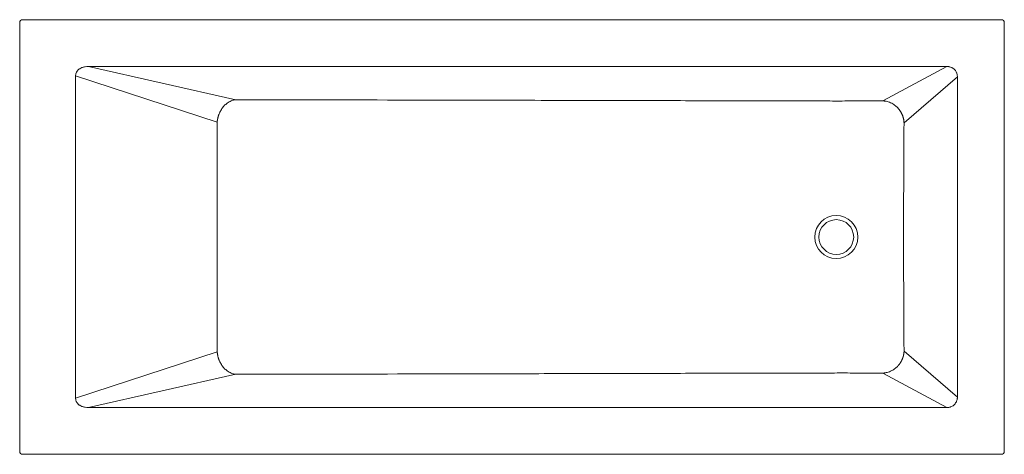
# Model space of a CAD drawing. Header units: millimetres. Extents: x 4575.36 to 4577.06, y 1905.26 to 1906.01.
import ezdxf

# ---------------------------------------------------------------- set-up
doc = ezdxf.new("R2010")
doc.units = ezdxf.units.MM
doc.linetypes.add('SLD-Solid', pattern=[0])
doc.layers.add('SANINDUSA', color=3, linetype='Continuous')

msp = doc.modelspace()

# ---------------------------------------------------------------- linework, layer by layer
at = {"layer": 'SANINDUSA', "linetype": 'SLD-Solid', "lineweight": 15}
for p, q in [((4577.0381, 1906.0122), (4575.3918, 1906.0122)), ((4575.3642, 1905.9898), (4575.3642, 1905.2845)), ((4577.0644, 1905.2884), (4577.0644, 1905.9859)), ((4576.965, 1905.9315), (4575.4828, 1905.9315)), ((4575.7372, 1905.8742), (4575.4828, 1905.9315)), ((4576.965, 1905.9315), (4576.8544, 1905.8721)), ((4575.4608, 1905.9151), (4575.4608, 1905.3592)), ((4575.7052, 1905.8355), (4575.4608, 1905.9151)), ((4576.8913, 1905.8344), (4576.9834, 1905.9137)), ((4576.9834, 1905.3606), (4576.9834, 1905.9137)), ((4575.7052, 1905.4388), (4575.4608, 1905.3592)), ((4576.8913, 1905.4399), (4576.9834, 1905.3606)), ((4575.7372, 1905.4001), (4575.4828, 1905.3428)), ((4576.8544, 1905.4022), (4576.965, 1905.3428)), ((4575.4828, 1905.3428), (4576.965, 1905.3428)), ((4575.3918, 1905.2621), (4577.0381, 1905.2621))]:
    msp.add_line(p, q, dxfattribs=at)
for radius in [0.0371, 0.03]:
    msp.add_circle((4576.7743, 1905.6371), radius, dxfattribs=at)
for centre, start, end in [((4575.3692, 1906.0072), 90.0204, 179.9796), ((4577.0594, 1906.0072), 0.0204, 89.9796), ((4575.3692, 1905.2671), 180.0204, 269.9796), ((4577.0594, 1905.2671), 270.0204, 359.9796)]:
    msp.add_arc(centre, 0.005, start, end, dxfattribs=at)
for points in [[(4575.3642, 1906.0072), (4575.3642, 1906.0014), (4575.3642, 1905.9956), (4575.3642, 1905.9898)], [(4575.3918, 1906.0122), (4575.3843, 1906.0122), (4575.3768, 1906.0122), (4575.3692, 1906.0122)], [(4577.0594, 1906.0122), (4577.0523, 1906.0122), (4577.0452, 1906.0122), (4577.0381, 1906.0122)], [(4577.0644, 1905.9859), (4577.0644, 1905.993), (4577.0644, 1906.0001), (4577.0644, 1906.0072)], [(4575.4775, 1905.9311), (4575.4792, 1905.9314), (4575.481, 1905.9315), (4575.4828, 1905.9315)], [(4576.965, 1905.9315), (4576.9655, 1905.9315), (4576.9661, 1905.9314), (4576.9667, 1905.9314)], [(4575.4608, 1905.9151), (4575.4608, 1905.9153), (4575.4608, 1905.9156), (4575.4608, 1905.9159)], [(4576.9834, 1905.3606), (4576.9834, 1905.3603), (4576.9834, 1905.3601), (4576.9834, 1905.3598)], [(4575.4828, 1905.3428), (4575.481, 1905.3428), (4575.4792, 1905.3429), (4575.4775, 1905.3432)], [(4576.9667, 1905.3429), (4576.9661, 1905.3429), (4576.9655, 1905.3428), (4576.965, 1905.3428)], [(4575.3642, 1905.2845), (4575.3642, 1905.2787), (4575.3642, 1905.2729), (4575.3642, 1905.2671)], [(4577.0644, 1905.2671), (4577.0644, 1905.2742), (4577.0644, 1905.2813), (4577.0644, 1905.2884)], [(4575.3692, 1905.2621), (4575.3768, 1905.2621), (4575.3843, 1905.2621), (4575.3918, 1905.2621)], [(4577.0381, 1905.2621), (4577.0452, 1905.2621), (4577.0523, 1905.2621), (4577.0594, 1905.2621)]]:
    msp.add_open_spline(points, degree=3, dxfattribs=at)
for points, knots in [([(4575.4608, 1905.9159), (4575.4608, 1905.9164), (4575.4608, 1905.9169), (4575.461, 1905.9179), (4575.4611, 1905.9184), (4575.4614, 1905.9198), (4575.4618, 1905.9207), (4575.4625, 1905.9221), (4575.4627, 1905.9225), (4575.4633, 1905.9233), (4575.4636, 1905.9238), (4575.4645, 1905.9249), (4575.4652, 1905.9256), (4575.4664, 1905.9266), (4575.4668, 1905.9269), (4575.4677, 1905.9275), (4575.4681, 1905.9278), (4575.4694, 1905.9286), (4575.4704, 1905.9291), (4575.4718, 1905.9297), (4575.4723, 1905.9298), (4575.4733, 1905.9302), (4575.4738, 1905.9303), (4575.4754, 1905.9308), (4575.4764, 1905.931), (4575.4775, 1905.9311)], [0, 0, 0, 0, 0.0625, 0.0625, 0.125, 0.125, 0.25, 0.25, 0.3125, 0.3125, 0.375, 0.375, 0.5, 0.5, 0.5625, 0.5625, 0.625, 0.625, 0.75, 0.75, 0.8125, 0.8125, 0.875, 0.875, 1, 1, 1, 1]), ([(4576.9667, 1905.9314), (4576.9672, 1905.9314), (4576.9678, 1905.9313), (4576.9689, 1905.9311), (4576.9694, 1905.931), (4576.971, 1905.9306), (4576.9721, 1905.9303), (4576.9736, 1905.9296), (4576.9741, 1905.9294), (4576.975, 1905.9288), (4576.9755, 1905.9285), (4576.9768, 1905.9276), (4576.9777, 1905.9269), (4576.9788, 1905.9258), (4576.9792, 1905.9254), (4576.9798, 1905.9245), (4576.9802, 1905.9241), (4576.9811, 1905.9227), (4576.9816, 1905.9218), (4576.9822, 1905.9203), (4576.9824, 1905.9198), (4576.9827, 1905.9187), (4576.9829, 1905.9182), (4576.9832, 1905.9166), (4576.9833, 1905.9156), (4576.9834, 1905.9145)], [0, 0, 0, 0, 0.0625, 0.0625, 0.125, 0.125, 0.25, 0.25, 0.3125, 0.3125, 0.375, 0.375, 0.5, 0.5, 0.5625, 0.5625, 0.625, 0.625, 0.75, 0.75, 0.8125, 0.8125, 0.875, 0.875, 1, 1, 1, 1]), ([(4576.9834, 1905.9137), (4576.9834, 1905.9138), (4576.9834, 1905.9141), (4576.9834, 1905.9143), (4576.9834, 1905.9145)], [0, 0, 0, 0, 0.502559, 1, 1, 1, 1]), ([(4575.7052, 1905.8355), (4575.7053, 1905.8357), (4575.7053, 1905.8361), (4575.7054, 1905.8368), (4575.7054, 1905.8374), (4575.7055, 1905.838), (4575.7056, 1905.8387), (4575.7057, 1905.8393), (4575.7058, 1905.84), (4575.7059, 1905.8406), (4575.7061, 1905.8412), (4575.7062, 1905.8419), (4575.7063, 1905.8425), (4575.7065, 1905.8432), (4575.7067, 1905.8438), (4575.7068, 1905.8445), (4575.707, 1905.8451), (4575.7072, 1905.8457), (4575.7074, 1905.8464), (4575.7076, 1905.847), (4575.7078, 1905.8476), (4575.708, 1905.8483), (4575.7083, 1905.8489), (4575.7088, 1905.8504), (4575.7099, 1905.8527), (4575.7115, 1905.8558), (4575.7134, 1905.8588), (4575.7155, 1905.8615), (4575.7176, 1905.864), (4575.72, 1905.8662), (4575.7227, 1905.8684), (4575.7258, 1905.8704), (4575.729, 1905.872), (4575.7319, 1905.8731), (4575.7342, 1905.8737), (4575.7358, 1905.874), (4575.7367, 1905.8742), (4575.7371, 1905.8742), (4575.7372, 1905.8742)], [0, 0, 0, 0, 0.011023, 0.0220886, 0.0331953, 0.0443419, 0.0555269, 0.066749, 0.0780066, 0.0892983, 0.1006226, 0.1119779, 0.1233626, 0.1347753, 0.1462142, 0.1576777, 0.1691642, 0.1806719, 0.1921992, 0.2037444, 0.2153056, 0.2268812, 0.2384694, 0.2500685, 0.3093517, 0.3709125, 0.4345563, 0.5000377, 0.5540007, 0.6139012, 0.6794028, 0.7500157, 0.8287987, 0.8917083, 0.9395585, 0.9731584, 0.9931646, 1, 1, 1, 1]), ([(4575.7372, 1905.8742), (4575.8303, 1905.874), (4575.9607, 1905.8737), (4576.1469, 1905.8733), (4576.2865, 1905.873), (4576.4122, 1905.8727), (4576.5053, 1905.8725), (4576.5635, 1905.8723), (4576.61, 1905.8722), (4576.6391, 1905.8721), (4576.6624, 1905.8721), (4576.6856, 1905.872), (4576.7091, 1905.872), (4576.7324, 1905.872), (4576.7501, 1905.8719), (4576.7673, 1905.8719), (4576.785, 1905.8719), (4576.8022, 1905.8719), (4576.8169, 1905.872), (4576.8285, 1905.872), (4576.8373, 1905.872), (4576.8459, 1905.872), (4576.8516, 1905.8721), (4576.8544, 1905.8721)], [0, 0, 0, 0, 0.249996, 0.349994, 0.499992, 0.62499, 0.687489, 0.749988, 0.781238, 0.812487, 0.828112, 0.843737, 0.874986, 0.891158, 0.906235, 0.922436, 0.937486, 0.953591, 0.968739, 0.97686, 0.984777, 0.992491, 1, 1, 1, 1]), ([(4576.8544, 1905.8721), (4576.8545, 1905.8721), (4576.855, 1905.872), (4576.8561, 1905.872), (4576.858, 1905.8718), (4576.8607, 1905.8713), (4576.8642, 1905.8704), (4576.868, 1905.8689), (4576.8717, 1905.867), (4576.8749, 1905.8649), (4576.8776, 1905.8627), (4576.8795, 1905.8609), (4576.8809, 1905.8595), (4576.8818, 1905.8584), (4576.8827, 1905.8573), (4576.8836, 1905.8562), (4576.8844, 1905.8551), (4576.8851, 1905.8539), (4576.8858, 1905.8528), (4576.8865, 1905.8516), (4576.8871, 1905.8504), (4576.8877, 1905.8491), (4576.8883, 1905.8479), (4576.8888, 1905.8467), (4576.8892, 1905.8454), (4576.8896, 1905.8442), (4576.89, 1905.8429), (4576.8903, 1905.8417), (4576.8905, 1905.8405), (4576.8908, 1905.8392), (4576.8909, 1905.838), (4576.8911, 1905.8368), (4576.8912, 1905.8356), (4576.8912, 1905.8348), (4576.8913, 1905.8344)], [0, 0, 0, 0, 0.006658, 0.026498, 0.059974, 0.107791, 0.170826, 0.249964, 0.320472, 0.385955, 0.445892, 0.49992, 0.52402, 0.548085, 0.572099, 0.596046, 0.619909, 0.643675, 0.667327, 0.690852, 0.714234, 0.737462, 0.760521, 0.783399, 0.806085, 0.828567, 0.850836, 0.87288, 0.894693, 0.916264, 0.937587, 0.958655, 0.979461, 1, 1, 1, 1]), ([(4575.7052, 1905.4388), (4575.7053, 1905.4499), (4575.7053, 1905.4721), (4575.7053, 1905.5052), (4575.7053, 1905.5601), (4575.7053, 1905.6206), (4575.7053, 1905.6867), (4575.7053, 1905.7361), (4575.7053, 1905.7858), (4575.7053, 1905.8188), (4575.7052, 1905.8355)], [0, 0, 0, 0, 0.084252, 0.167585, 0.25, 0.5, 0.624734, 0.75, 0.873799, 1, 1, 1, 1]), ([(4576.8913, 1905.8344), (4576.8912, 1905.8312), (4576.8912, 1905.8247), (4576.8911, 1905.815), (4576.8911, 1905.8051), (4576.891, 1905.7951), (4576.891, 1905.7844), (4576.8909, 1905.7729), (4576.8908, 1905.7564), (4576.8907, 1905.7358), (4576.8906, 1905.7111), (4576.8905, 1905.6906), (4576.8905, 1905.6741), (4576.8904, 1905.6618), (4576.8904, 1905.6495), (4576.8904, 1905.6392), (4576.8904, 1905.631), (4576.8904, 1905.6228), (4576.8904, 1905.6125), (4576.8905, 1905.6002), (4576.8905, 1905.5837), (4576.8906, 1905.5632), (4576.8907, 1905.5385), (4576.8908, 1905.5138), (4576.8909, 1905.4933), (4576.891, 1905.4768), (4576.8911, 1905.4645), (4576.8912, 1905.4522), (4576.8912, 1905.444), (4576.8913, 1905.4399)], [0, 0, 0, 0, 0.02452, 0.049281, 0.074281, 0.099523, 0.125005, 0.155688, 0.187507, 0.250009, 0.312511, 0.375013, 0.406264, 0.437513, 0.468761, 0.500007, 0.51563, 0.531253, 0.5625, 0.593749, 0.624998, 0.687498, 0.749999, 0.812499, 0.874999, 0.906499, 0.937499, 0.968714, 1, 1, 1, 1]), ([(4575.7372, 1905.4001), (4575.7371, 1905.4001), (4575.7367, 1905.4001), (4575.7358, 1905.4003), (4575.7342, 1905.4006), (4575.7319, 1905.4012), (4575.729, 1905.4023), (4575.7258, 1905.4039), (4575.7227, 1905.4059), (4575.72, 1905.4081), (4575.7176, 1905.4103), (4575.7155, 1905.4128), (4575.7134, 1905.4155), (4575.7115, 1905.4185), (4575.7099, 1905.4216), (4575.7088, 1905.4241), (4575.7081, 1905.4259), (4575.7077, 1905.4271), (4575.7073, 1905.4282), (4575.7069, 1905.4294), (4575.7066, 1905.4306), (4575.7063, 1905.4318), (4575.7061, 1905.4329), (4575.7058, 1905.4341), (4575.7057, 1905.4353), (4575.7055, 1905.4365), (4575.7054, 1905.4376), (4575.7053, 1905.4384), (4575.7052, 1905.4388)], [0, 0, 0, 0, 0.006833, 0.026839, 0.060439, 0.108291, 0.171204, 0.249992, 0.320601, 0.3861, 0.445999, 0.499961, 0.565445, 0.629092, 0.690656, 0.749943, 0.771198, 0.792413, 0.813575, 0.834674, 0.8557, 0.876642, 0.897491, 0.918236, 0.938869, 0.959379, 0.979759, 1, 1, 1, 1]), ([(4576.8913, 1905.4399), (4576.8913, 1905.4397), (4576.8912, 1905.4393), (4576.8912, 1905.4387), (4576.8912, 1905.4382), (4576.8911, 1905.4376), (4576.891, 1905.437), (4576.891, 1905.4364), (4576.8909, 1905.4359), (4576.8908, 1905.4353), (4576.8907, 1905.4347), (4576.8906, 1905.4341), (4576.8905, 1905.4335), (4576.8903, 1905.4329), (4576.8902, 1905.4323), (4576.8901, 1905.4317), (4576.8899, 1905.4311), (4576.8897, 1905.4305), (4576.8895, 1905.43), (4576.8894, 1905.4294), (4576.8892, 1905.4288), (4576.8889, 1905.4282), (4576.8887, 1905.4276), (4576.8885, 1905.427), (4576.8883, 1905.4264), (4576.888, 1905.4258), (4576.8877, 1905.4252), (4576.8875, 1905.4246), (4576.8872, 1905.424), (4576.8869, 1905.4235), (4576.8866, 1905.4229), (4576.8863, 1905.4223), (4576.886, 1905.4217), (4576.8856, 1905.4212), (4576.8853, 1905.4206), (4576.8849, 1905.4201), (4576.8846, 1905.4195), (4576.8842, 1905.419), (4576.8838, 1905.4184), (4576.8834, 1905.4179), (4576.883, 1905.4173), (4576.8826, 1905.4168), (4576.8822, 1905.4163), (4576.8817, 1905.4158), (4576.8813, 1905.4153), (4576.8808, 1905.4148), (4576.8804, 1905.4143), (4576.8794, 1905.4132), (4576.8776, 1905.4115), (4576.8749, 1905.4094), (4576.8717, 1905.4073), (4576.868, 1905.4054), (4576.8642, 1905.4039), (4576.8607, 1905.403), (4576.858, 1905.4025), (4576.8561, 1905.4023), (4576.855, 1905.4022), (4576.8545, 1905.4022), (4576.8544, 1905.4022)], [0, 0, 0, 0, 0.009789, 0.019641, 0.029553, 0.039526, 0.049559, 0.059651, 0.069802, 0.08001, 0.090276, 0.100598, 0.110976, 0.121408, 0.131894, 0.142433, 0.153023, 0.163665, 0.174356, 0.185096, 0.195883, 0.206716, 0.217595, 0.228518, 0.239483, 0.25049, 0.261536, 0.272622, 0.283744, 0.294903, 0.306095, 0.317321, 0.328578, 0.339865, 0.35118, 0.362521, 0.373888, 0.385278, 0.39669, 0.408121, 0.419572, 0.431038, 0.44252, 0.454015, 0.465521, 0.477037, 0.488561, 0.50009, 0.554117, 0.614051, 0.679533, 0.75004, 0.829179, 0.892214, 0.940031, 0.973505, 0.993344, 1, 1, 1, 1]), ([(4576.8544, 1905.4022), (4576.853, 1905.4022), (4576.8501, 1905.4022), (4576.8458, 1905.4023), (4576.8414, 1905.4023), (4576.8355, 1905.4023), (4576.8282, 1905.4023), (4576.8168, 1905.4023), (4576.8022, 1905.4024), (4576.7847, 1905.4024), (4576.7671, 1905.4024), (4576.7438, 1905.4023), (4576.7147, 1905.4023), (4576.6856, 1905.4023), (4576.6624, 1905.4022), (4576.6391, 1905.4021), (4576.61, 1905.4021), (4576.5635, 1905.402), (4576.5053, 1905.4018), (4576.4122, 1905.4016), (4576.2958, 1905.4013), (4576.1562, 1905.401), (4575.97, 1905.4006), (4575.8303, 1905.4003), (4575.7372, 1905.4001)], [0, 0, 0, 0, 0.003837, 0.007721, 0.011653, 0.015632, 0.023329, 0.031261, 0.046427, 0.062514, 0.07814, 0.093765, 0.125014, 0.156263, 0.171888, 0.187513, 0.218762, 0.250012, 0.312511, 0.37501, 0.500008, 0.625006, 0.750004, 1, 1, 1, 1]), ([(4575.4608, 1905.3592), (4575.4608, 1905.3591), (4575.4608, 1905.3588), (4575.4608, 1905.3585), (4575.4608, 1905.3584)], [0, 0, 0, 0, 0.501734, 1, 1, 1, 1]), ([(4575.4775, 1905.3432), (4575.4764, 1905.3433), (4575.4754, 1905.3435), (4575.4738, 1905.344), (4575.4733, 1905.3441), (4575.4723, 1905.3445), (4575.4718, 1905.3446), (4575.4703, 1905.3452), (4575.4694, 1905.3457), (4575.4681, 1905.3465), (4575.4676, 1905.3468), (4575.4668, 1905.3474), (4575.4664, 1905.3477), (4575.4656, 1905.3483), (4575.4652, 1905.3487), (4575.4645, 1905.3494), (4575.4642, 1905.3498), (4575.4632, 1905.351), (4575.4627, 1905.3518), (4575.462, 1905.3531), (4575.4618, 1905.3536), (4575.4615, 1905.3545), (4575.4613, 1905.355), (4575.4609, 1905.3564), (4575.4608, 1905.3574), (4575.4608, 1905.3584)], [0, 0, 0, 0, 0.125, 0.125, 0.1875, 0.1875, 0.25, 0.25, 0.375, 0.375, 0.4375, 0.4375, 0.5, 0.5, 0.5625, 0.5625, 0.625, 0.625, 0.75, 0.75, 0.8125, 0.8125, 0.875, 0.875, 1, 1, 1, 1]), ([(4576.9834, 1905.3598), (4576.9833, 1905.3593), (4576.9833, 1905.3587), (4576.9832, 1905.3576), (4576.9831, 1905.3571), (4576.9827, 1905.3555), (4576.9824, 1905.3545), (4576.9818, 1905.353), (4576.9815, 1905.3525), (4576.981, 1905.3515), (4576.9807, 1905.3511), (4576.9798, 1905.3497), (4576.9792, 1905.3489), (4576.978, 1905.3477), (4576.9776, 1905.3474), (4576.9768, 1905.3467), (4576.9763, 1905.3463), (4576.975, 1905.3454), (4576.9741, 1905.3449), (4576.9726, 1905.3442), (4576.972, 1905.344), (4576.971, 1905.3437), (4576.9705, 1905.3435), (4576.9689, 1905.3431), (4576.9678, 1905.343), (4576.9667, 1905.3429)], [0, 0, 0, 0, 0.0625, 0.0625, 0.125, 0.125, 0.25, 0.25, 0.3125, 0.3125, 0.375, 0.375, 0.5, 0.5, 0.5625, 0.5625, 0.625, 0.625, 0.75, 0.75, 0.8125, 0.8125, 0.875, 0.875, 1, 1, 1, 1])]:
    msp.add_open_spline(points, degree=3, knots=knots, dxfattribs=at)

doc.saveas('drawing.dxf')
